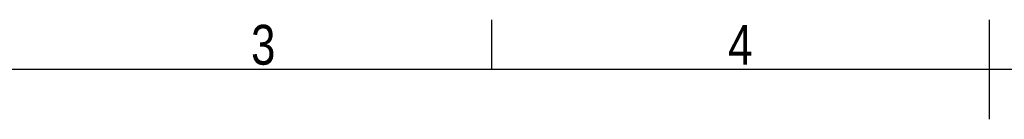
# Model space of a CAD drawing. Header units: millimetres. Extents: x 0 to 420, y 0 to 297.
# Tile 50 of 80: x 109 to 212, y 287 to 297. Entities that reach past the tile are written whole.
import ezdxf

# ---------------------------------------------------------------- set-up
doc = ezdxf.new("R2010")
doc.units = ezdxf.units.MM
doc.layers.add('CARTIGLIO', color=140, linetype='Continuous')
doc.styles.add('SLDTEXTSTYLE2', font='TXT', dxfattribs={"width": 0.821468})

msp = doc.modelspace()

# ---------------------------------------------------------------- linework, layer by layer
at = {"layer": 'CARTIGLIO', "linetype": 'Continuous'}
for p, q in [((158.2616, 291.82257), (158.2616, 296.99679)), ((210.00376, 286.64835), (210.00376, 296.99679)), ((414.8274, 291.82257), (5.18012, 291.82257))]:
    msp.add_line(p, q, dxfattribs=at)

# ---------------------------------------------------------------- texts
at = {"layer": 'CARTIGLIO', "char_height": 4.13937, "attachment_point": 2, "style": 'SLDTEXTSTYLE2'}
for s, insert in [('3', (134.49186, 296.46286)), ('4', (184.08902, 296.46286))]:
    msp.add_mtext(s, dxfattribs=dict(at, insert=insert))

doc.saveas('drawing.dxf')
